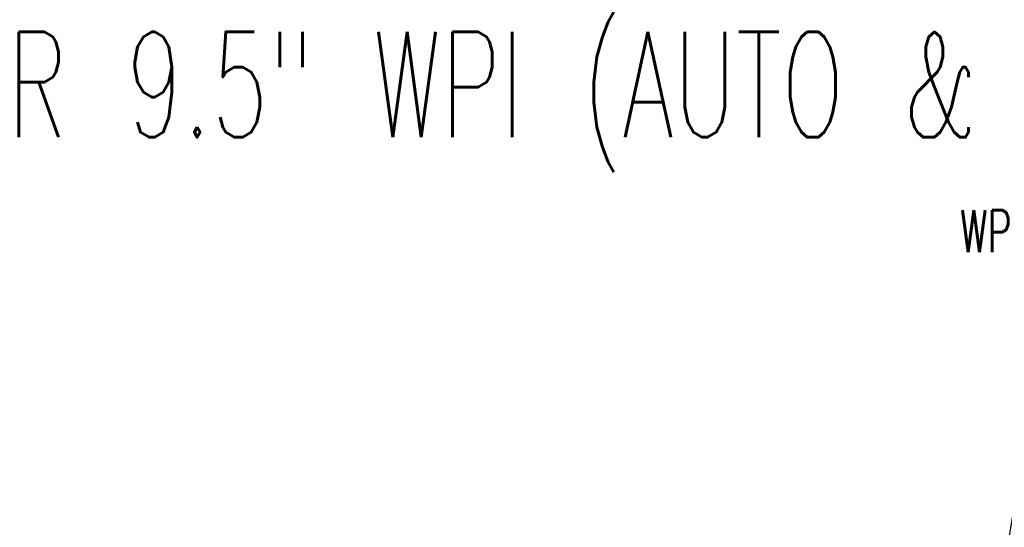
# Model space of a CAD drawing. Extents: x -1763 to 4575, y -3429 to 1051.
# Tile 24 of 174: x -216 to 159, y -2370 to -2177. Entities that reach past the tile are written whole.
import ezdxf

# ---------------------------------------------------------------- set-up
doc = ezdxf.new("R2010")
doc.units = 0
doc.layers.add('1', color=7, linetype='CONTINUOUS')
doc.styles.add('CONVERTER_1', font='txt.shx', dxfattribs={"width": 0.63})
doc.dimstyles.get("Standard").update_dxf_attribs({"dimtxt": 0.18, "dimasz": 0.18, "dimexe": 0.18, "dimexo": 0.0625, "dimgap": 0.09, "dimtad": 0, "dimtih": 1, "dimtoh": 1, "dimdec": 4, "dimzin": 0, "dimtxsty": 'STANDARD', "dimcen": 0.09, "dimazin": 3, "dimtfac": 1, "dimtdec": 4, "dimtofl": 0, "dimtmove": 0, "dimatfit": 3, "dimtolj": 1, "dimtzin": 0})

# ---------------------------------------------------------------- blocks, each defined once
blk = doc.blocks.new('Z-STACK', base_point=(-660.97, -2583.47))
at = {"layer": '1', "color": 7, "style": 'CONVERTER_1', "width": 0.63}
blk.add_text('Z-STACK INFORMATION FOR 9.5" WPI (AUTO & MANUAL), SEE DRAWINGS:', height=40, dxfattribs=at).set_placement((-678.7, -2221.77))
at = {"layer": '1', "color": 1, "style": 'CONVERTER_1', "width": 0.63}
blk.add_text('WPI DUT BOARD STIFFENER', height=16, dxfattribs=at).set_placement((142, -2265.47))
at = {"layer": '1', "color": 1, "linetype": 'CONTINUOUS', "has_arrowhead": 0}
blk.add_leader([(152.11, -2424.98), (176.98, -2274.8)], dimstyle='Standard', dxfattribs=at)

msp = doc.modelspace()

# ---------------------------------------------------------------- block references
at = {"layer": '1'}
msp.add_blockref('Z-STACK', (-660.97, -2583.47), dxfattribs=at)

doc.saveas('drawing.dxf')
